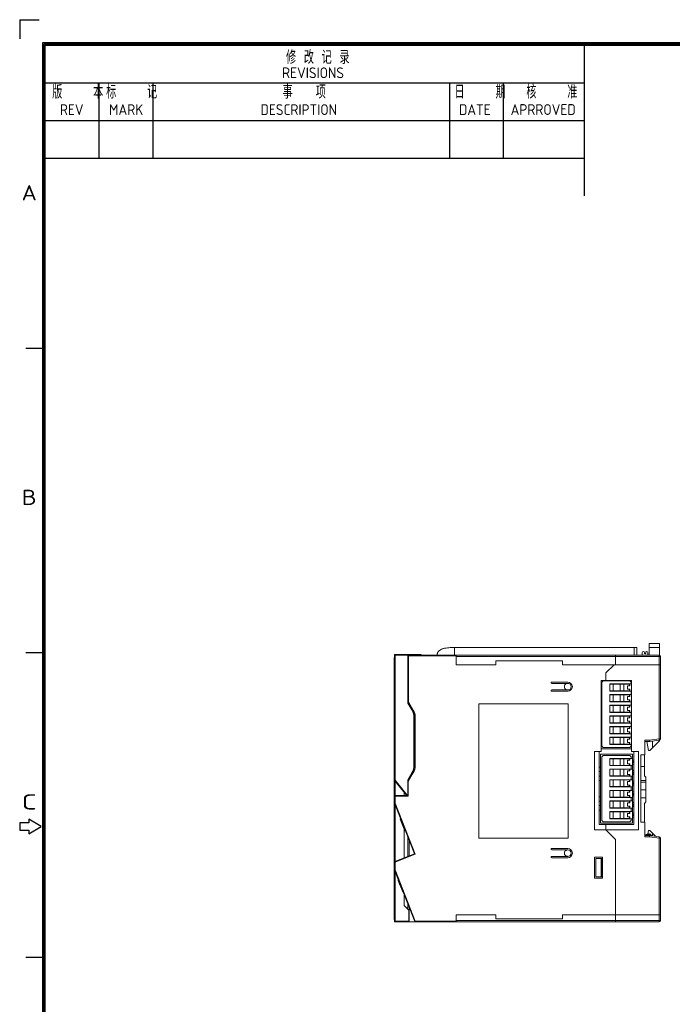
# Model space of a CAD drawing. Extents: x 0 to 899, y -1 to 607.
# Tile 7 of 42: x 0 to 245, y 237 to 607. Entities that reach past the tile are written whole.
import ezdxf
from ezdxf.enums import TextEntityAlignment as Align

# ---------------------------------------------------------------- set-up
doc = ezdxf.new("R2010")
doc.units = 0
doc.header["$LTSCALE"] = 23.1
doc.header["$MEASUREMENT"] = 0
doc.layers.get('0').update_dxf_attribs({"linetype": 'CONTINUOUS'})
doc.styles.get("Standard").update_dxf_attribs({"font": 'isocp3.shx', "bigfont": 'gbcbig.shx'})

# ---------------------------------------------------------------- blocks, each defined once
blk = doc.blocks.new('A3')
for p, q in [((226.88, 299.35), (226.88, 295.81)), ((226.88, 299.35), (230.41, 299.35)), ((231.12, 4.24), (231.12, 295.1)), ((231.12, 295.1), (649.67, 295.1)), ((231.35, 4.47), (231.35, 294.88)), ((231.35, 294.88), (649.45, 294.88)), ((231.57, 4.69), (231.57, 294.65)), ((231.57, 294.65), (649.22, 294.65)), ((331.57, 266.65), (331.57, 294.65)), ((231.57, 287.65), (331.57, 287.65)), ((241.57, 273.65), (241.57, 287.65)), ((251.57, 273.65), (251.57, 287.65)), ((306.57, 273.65), (306.57, 287.65)), ((316.57, 273.65), (316.57, 287.65)), ((231.57, 280.65), (331.57, 280.65)), ((231.57, 273.65), (331.57, 273.65)), ((231.35, 238.38), (227.96, 238.38)), ((231.35, 181.88), (227.96, 181.88)), ((226.83, 150.35), (226.83, 149)), ((228.52, 150.35), (226.83, 150.35)), ((228.52, 151.03), (228.52, 150.35)), ((230.78, 149.67), (228.52, 151.03)), ((226.83, 149), (228.52, 149)), ((228.52, 148.32), (230.78, 149.67)), ((228.52, 149), (228.52, 148.32)), ((231.35, 125.38), (227.96, 125.38))]:
    blk.add_line(p, q)
for s, height, p in [('修 改 记 录', 2.5, (276.22, 291.14)), ('REVISIONS', 2, (275.49, 288.5)), ('版    本', 2.5, (232.86, 284.71)), ('标    记', 2.5, (242.86, 284.71)), ('事   项', 2.5, (275.57, 284.71)), ('日    期', 2.5, (307.47, 284.71)), ('核    准', 2.5, (320.79, 284.72)), ('REV', 2, (234.28, 281.67)), ('MARK', 2, (243.4, 281.67)), ('DESCRIPTION', 2, (271.49, 281.67)), ('DATE', 2, (308.3, 281.67)), ('APRROVED', 2, (317.88, 281.68))]:
    blk.add_text(s, height=height).set_placement(p)
for s, width, p, p2 in [('A', 1.333333, (227.18, 265.84), (230, 265.84)), ('B', 1.538462, (227.18, 209.34), (230, 209.34)), ('C', 1.818182, (227.18, 152.84), (230, 152.84))]:
    blk.add_text(s, height=2.82, dxfattribs=dict(width=width)).set_placement(p, p2, align=Align.FIT)
for tag, p in [('XXXE', (541.66, 30.61)), ('XXXC', (574.68, 30.61)), ('XXXA', (625.44, 30.61)), ('XXXG', (499.17, 23.61)), ('XXXF', (541.66, 23.61)), ('XXXD', (574.68, 23.61)), ('XXXB', (625.44, 23.61)), ('XXXK', (515.42, 22.59)), ('XXXM', (502.54, 6.73))]:
    blk.add_attdef(tag, text='', height=2.5).set_placement(p, align=Align.CENTER)
blk.add_attdef('XXXJ', text='', height=2.5).set_placement((504.73, 17.63), align=Align.MIDDLE_RIGHT)
blk.add_attdef('XXXN', (542.03, 8.55), '', height=2.5)

msp = doc.modelspace()

# ---------------------------------------------------------------- linework, layer by layer
at = {"lineweight": 5}
for p, q in [((232.037, 370.885), (162.853, 370.885)), ((163.407, 368.085), (163.407, 370.885)), ((231.037, 370.885), (231.037, 368.085)), ((232.037, 370.885), (232.037, 368.085)), ((236.657, 372.385), (236.657, 368.085)), ((236.657, 372.385), (240.557, 372.385)), ((240.557, 370.885), (236.657, 370.885)), ((240.557, 368.041), (240.557, 372.385)), ((140.757, 325.478), (140.757, 367.185)), ((140.757, 367.185), (140.857, 367.185)), ((140.839, 367.185), (140.839, 368.085)), ((140.839, 368.085), (240.357, 368.085)), ((140.857, 368.085), (140.857, 314.985)), ((141.057, 320.957), (141.057, 368.285)), ((150.856, 368.285), (141.057, 368.285)), ((143.257, 368.285), (143.257, 368.085)), ((145.857, 350.015), (145.857, 368.085)), ((145.857, 367.785), (164.007, 367.785)), ((146.157, 350.496), (146.157, 368.085)), ((150.856, 368.285), (150.856, 368.085)), ((164.007, 364.435), (164.007, 368.085)), ((164.007, 367.585), (240.857, 367.585)), ((224.007, 368.085), (224.007, 364.435)), ((234.037, 368.085), (234.037, 368.985)), ((234.837, 368.985), (234.837, 368.835)), ((235.337, 368.835), (235.337, 368.985)), ((236.137, 368.985), (236.137, 368.085)), ((240.357, 368.085), (240.357, 336.527)), ((240.857, 336.527), (240.857, 367.585)), ((140.707, 364.66), (140.707, 366.36)), ((140.757, 366.36), (140.707, 366.36)), ((140.757, 366.36), (140.707, 366.36)), ((140.757, 366.317), (140.707, 366.317)), ((140.757, 364.79), (140.707, 364.79)), ((140.757, 364.66), (140.707, 364.66)), ((140.857, 363.085), (141.157, 363.085)), ((141.157, 363.085), (141.157, 362.585)), ((179.007, 364.435), (164.007, 364.435)), ((179.007, 365.935), (179.007, 364.435)), ((204.007, 365.935), (179.007, 365.935)), ((204.007, 364.435), (204.007, 365.935)), ((240.857, 364.435), (204.007, 364.435)), ((220.357, 361.335), (223.457, 364.435)), ((140.707, 357.873), (140.707, 360.472)), ((140.757, 360.471), (140.707, 360.471)), ((140.757, 360.429), (140.707, 360.429)), ((140.757, 359.415), (140.707, 359.415)), ((140.857, 362.585), (141.157, 362.585)), ((220.357, 361.335), (220.357, 358.535)), ((140.757, 358.405), (140.707, 358.405)), ((140.707, 358.363), (140.757, 358.363)), ((140.757, 358.154), (140.707, 358.154)), ((140.757, 357.911), (140.707, 357.911)), ((140.707, 357.872), (140.757, 357.872)), ((206.007, 357.935), (200.007, 357.935)), ((200.007, 357.435), (206.007, 357.435)), ((218.657, 358.535), (218.657, 331.835)), ((218.657, 358.535), (230.057, 358.535)), ((218.857, 357.835), (219.357, 358.335)), ((218.857, 333.835), (218.857, 357.835)), ((219.357, 358.335), (229.357, 358.335)), ((221.857, 354.485), (221.857, 357.185)), ((221.857, 357.185), (230.057, 357.185)), ((229.334, 357.085), (221.857, 357.085)), ((223.099, 357.085), (223.099, 354.585)), ((223.857, 357.085), (223.857, 357.185)), ((223.873, 357.085), (223.873, 357.185)), ((225.805, 354.585), (225.805, 357.085)), ((227.162, 357.085), (227.162, 354.585)), ((227.557, 357.185), (227.557, 357.085)), ((227.857, 357.085), (227.857, 357.185)), ((228.034, 357.085), (228.034, 357.185)), ((228.521, 356.485), (229.334, 356.485)), ((228.521, 355.185), (228.521, 356.485)), ((228.734, 357.085), (228.734, 357.185)), ((229.279, 356.485), (229.279, 357.085)), ((229.334, 357.085), (229.334, 356.485)), ((229.357, 358.335), (229.857, 357.835)), ((229.857, 357.835), (229.857, 357.185)), ((230.057, 358.535), (230.057, 331.835)), ((206.007, 354.935), (200.007, 354.935)), ((200.007, 354.435), (206.007, 354.435)), ((221.857, 354.585), (229.334, 354.585)), ((221.857, 354.485), (230.057, 354.485)), ((230.057, 353.185), (221.857, 353.185)), ((221.857, 350.485), (221.857, 353.185)), ((229.334, 353.085), (221.857, 353.085)), ((223.099, 353.085), (223.099, 350.585)), ((223.857, 354.485), (223.857, 354.585)), ((223.857, 353.085), (223.857, 353.185)), ((223.873, 354.485), (223.873, 354.585)), ((223.873, 353.085), (223.873, 353.185)), ((225.805, 350.585), (225.805, 353.085)), ((227.162, 353.085), (227.162, 350.585)), ((227.557, 354.585), (227.557, 354.485)), ((227.557, 353.185), (227.557, 353.085)), ((228.034, 354.485), (228.034, 354.585)), ((228.034, 353.085), (228.034, 353.185)), ((229.334, 355.185), (228.521, 355.185)), ((228.521, 352.485), (229.334, 352.485)), ((228.521, 351.185), (228.521, 352.485)), ((228.734, 354.485), (228.734, 354.585)), ((228.734, 353.085), (228.734, 353.185)), ((228.857, 354.485), (228.857, 354.585)), ((228.857, 353.085), (228.857, 353.185)), ((229.279, 354.585), (229.279, 355.185)), ((229.279, 352.485), (229.279, 353.085)), ((229.334, 355.185), (229.334, 354.585)), ((229.334, 353.085), (229.334, 352.485)), ((229.857, 354.485), (229.857, 353.185)), ((145.857, 350.415), (146.157, 350.496)), ((145.857, 350.415), (146.006, 350.455)), ((145.857, 350.415), (147.686, 347.248)), ((147.353, 347.424), (145.857, 350.015)), ((146.006, 350.455), (146.157, 350.496)), ((146.157, 350.496), (147.946, 347.398)), ((172.557, 349.745), (172.557, 299.145)), ((206.157, 349.745), (172.557, 349.745)), ((206.157, 299.145), (206.157, 349.745)), ((221.857, 350.585), (229.334, 350.585)), ((221.857, 350.485), (230.057, 350.485)), ((230.057, 349.185), (221.857, 349.185)), ((221.857, 346.485), (221.857, 349.185)), ((229.334, 349.085), (221.857, 349.085)), ((223.099, 349.085), (223.099, 346.585)), ((223.857, 350.485), (223.857, 350.585)), ((223.857, 349.085), (223.857, 349.185)), ((223.873, 350.485), (223.873, 350.585)), ((223.873, 349.085), (223.873, 349.185)), ((225.805, 346.585), (225.805, 349.085)), ((227.162, 349.085), (227.162, 346.585)), ((227.557, 350.585), (227.557, 350.485)), ((227.557, 349.185), (227.557, 349.085)), ((228.034, 350.485), (228.034, 350.585)), ((228.034, 349.085), (228.034, 349.185)), ((229.334, 351.185), (228.521, 351.185)), ((228.521, 348.485), (229.334, 348.485)), ((228.521, 347.185), (228.521, 348.485)), ((228.734, 350.485), (228.734, 350.585)), ((228.734, 349.085), (228.734, 349.185)), ((228.857, 350.485), (228.857, 350.585)), ((228.857, 349.085), (228.857, 349.185)), ((229.279, 350.585), (229.279, 351.185)), ((229.279, 348.485), (229.279, 349.085)), ((229.334, 351.185), (229.334, 350.585)), ((229.334, 349.085), (229.334, 348.485)), ((229.857, 350.485), (229.857, 349.185)), ((147.946, 347.398), (147.686, 347.248)), ((148.311, 345.275), (148.083, 345.275)), ((148.357, 344.743), (148.357, 326.428)), ((148.357, 344.743), (148.657, 344.743)), ((148.657, 326.428), (148.657, 344.743)), ((221.857, 346.585), (229.334, 346.585)), ((221.857, 346.485), (230.057, 346.485)), ((230.057, 345.185), (221.857, 345.185)), ((221.857, 342.485), (221.857, 345.185)), ((229.334, 345.085), (221.857, 345.085)), ((223.099, 345.085), (223.099, 342.585)), ((223.857, 346.485), (223.857, 346.585)), ((223.857, 345.085), (223.857, 345.185)), ((223.873, 346.485), (223.873, 346.585)), ((223.873, 345.085), (223.873, 345.185)), ((225.805, 342.585), (225.805, 345.085)), ((227.162, 345.085), (227.162, 342.585)), ((227.557, 346.585), (227.557, 346.485)), ((227.557, 345.185), (227.557, 345.085)), ((228.034, 346.485), (228.034, 346.585)), ((228.034, 345.085), (228.034, 345.185)), ((229.334, 347.185), (228.521, 347.185)), ((228.521, 344.485), (229.334, 344.485)), ((228.521, 343.185), (228.521, 344.485)), ((228.734, 346.485), (228.734, 346.585)), ((228.734, 345.085), (228.734, 345.185)), ((228.857, 346.485), (228.857, 346.585)), ((228.857, 345.085), (228.857, 345.185)), ((229.279, 346.585), (229.279, 347.185)), ((229.279, 344.485), (229.279, 345.085)), ((229.334, 347.185), (229.334, 346.585)), ((229.334, 345.085), (229.334, 344.485)), ((229.857, 346.485), (229.857, 345.185)), ((140.737, 339.458), (140.737, 340.986)), ((140.757, 340.986), (140.737, 340.986)), ((140.757, 340.876), (140.737, 340.876)), ((148.157, 326.747), (148.157, 344.424)), ((148.157, 343.295), (148.357, 343.295)), ((221.857, 342.585), (229.334, 342.585)), ((221.857, 342.485), (230.057, 342.485)), ((230.057, 341.185), (221.857, 341.185)), ((221.857, 338.485), (221.857, 341.185)), ((229.334, 341.085), (221.857, 341.085)), ((223.099, 341.085), (223.099, 338.585)), ((223.857, 342.485), (223.857, 342.585)), ((223.857, 341.085), (223.857, 341.185)), ((223.873, 342.485), (223.873, 342.585)), ((223.873, 341.085), (223.873, 341.185)), ((225.805, 338.585), (225.805, 341.085)), ((227.162, 341.085), (227.162, 338.585)), ((227.557, 342.585), (227.557, 342.485)), ((227.557, 341.185), (227.557, 341.085)), ((228.034, 342.485), (228.034, 342.585)), ((228.034, 341.085), (228.034, 341.185)), ((229.334, 343.185), (228.521, 343.185)), ((228.734, 342.485), (228.734, 342.585)), ((228.734, 341.085), (228.734, 341.185)), ((228.857, 342.485), (228.857, 342.585)), ((228.857, 341.085), (228.857, 341.185)), ((229.279, 342.585), (229.279, 343.185)), ((229.279, 340.485), (229.279, 341.085)), ((229.334, 343.185), (229.334, 342.585)), ((229.334, 341.085), (229.334, 340.485)), ((229.857, 342.485), (229.857, 341.185)), ((140.757, 340.593), (140.737, 340.593)), ((140.757, 340.458), (140.737, 340.458)), ((140.757, 340.347), (140.737, 340.347)), ((140.757, 340.214), (140.737, 340.214)), ((140.757, 340.205), (140.737, 340.205)), ((140.757, 340.089), (140.737, 340.089)), ((140.757, 339.853), (140.737, 339.853)), ((140.757, 339.51), (140.737, 339.51)), ((140.757, 339.487), (140.737, 339.487)), ((140.757, 339.458), (140.737, 339.458)), ((140.737, 338.26), (140.737, 338.266)), ((140.737, 336.757), (140.737, 338.257)), ((140.757, 338.257), (140.737, 338.257)), ((140.757, 338.086), (140.737, 338.086)), ((140.757, 337.729), (140.737, 337.729)), ((140.757, 337.109), (140.737, 337.109)), ((148.157, 338.275), (148.357, 338.275)), ((221.857, 338.585), (229.334, 338.585)), ((221.857, 338.485), (230.057, 338.485)), ((221.857, 337.185), (230.057, 337.185)), ((221.857, 334.485), (221.857, 337.185)), ((229.334, 337.085), (221.857, 337.085)), ((223.099, 337.085), (223.099, 334.585)), ((223.857, 338.485), (223.857, 338.585)), ((223.857, 337.085), (223.857, 337.185)), ((223.873, 338.485), (223.873, 338.585)), ((223.873, 337.085), (223.873, 337.185)), ((225.805, 334.585), (225.805, 337.085)), ((227.162, 337.085), (227.162, 334.585)), ((227.557, 338.585), (227.557, 338.485)), ((227.557, 337.185), (227.557, 337.085)), ((228.034, 338.485), (228.034, 338.585)), ((228.034, 337.085), (228.034, 337.185)), ((228.521, 340.485), (229.334, 340.485)), ((228.521, 339.185), (228.521, 340.485)), ((229.334, 339.185), (228.521, 339.185)), ((228.734, 338.485), (228.734, 338.585)), ((228.734, 337.085), (228.734, 337.185)), ((228.857, 338.485), (228.857, 338.585)), ((228.857, 337.085), (228.857, 337.185)), ((229.279, 338.585), (229.279, 339.185)), ((229.279, 336.485), (229.279, 337.085)), ((229.334, 339.185), (229.334, 338.585)), ((229.334, 337.085), (229.334, 336.485)), ((229.857, 338.485), (229.857, 337.185)), ((140.707, 335.136), (140.707, 335.152)), ((140.737, 335.152), (140.707, 335.152)), ((140.707, 330.686), (140.707, 335.125)), ((140.737, 335.125), (140.707, 335.125)), ((140.737, 334.949), (140.707, 334.949)), ((140.757, 334.09), (140.707, 334.09)), ((140.757, 336.936), (140.737, 336.936)), ((140.757, 336.787), (140.737, 336.787)), ((140.757, 336.758), (140.737, 336.758)), ((140.757, 336.757), (140.737, 336.757)), ((140.737, 334.11), (140.737, 335.566)), ((140.757, 335.476), (140.737, 335.476)), ((140.757, 335.193), (140.737, 335.193)), ((140.757, 335.058), (140.737, 335.058)), ((140.757, 334.947), (140.737, 334.947)), ((140.757, 334.814), (140.737, 334.814)), ((140.757, 334.805), (140.737, 334.805)), ((140.757, 334.689), (140.737, 334.689)), ((140.757, 334.453), (140.737, 334.453)), ((140.757, 334.11), (140.737, 334.11)), ((148.357, 336.295), (148.157, 336.295)), ((219.357, 333.335), (218.857, 333.835)), ((221.857, 334.585), (229.334, 334.585)), ((221.857, 334.485), (230.057, 334.485)), ((223.857, 334.485), (223.857, 334.585)), ((223.873, 334.485), (223.873, 334.585)), ((227.557, 334.585), (227.557, 334.485)), ((227.857, 334.485), (227.857, 334.585)), ((228.034, 334.485), (228.034, 334.585)), ((228.521, 336.485), (229.334, 336.485)), ((228.521, 335.185), (228.521, 336.485)), ((229.334, 335.185), (228.521, 335.185)), ((228.734, 334.485), (228.734, 334.585)), ((229.279, 334.585), (229.279, 335.185)), ((229.334, 335.185), (229.334, 334.585)), ((229.857, 333.835), (229.357, 333.335)), ((229.857, 334.485), (229.857, 333.835)), ((236.826, 336.085), (235.057, 336.085)), ((235.057, 336.085), (235.057, 330.585)), ((235.057, 335.585), (236.857, 335.585)), ((236.357, 332.185), (235.82, 335.585)), ((236.826, 336.085), (240.357, 336.527)), ((236.857, 335.585), (240.419, 336.03)), ((240.557, 335.785), (236.957, 332.185)), ((237.857, 335.71), (237.857, 333.085)), ((240.857, 336.527), (240.357, 336.527)), ((240.419, 336.03), (240.357, 336.527)), ((240.557, 335.785), (240.557, 336.074)), ((140.757, 333.322), (140.707, 333.322)), ((140.757, 330.686), (140.707, 330.686)), ((140.737, 329.422), (140.737, 330.253)), ((140.747, 330.253), (140.737, 330.253)), ((140.747, 330.233), (140.737, 330.233)), ((140.757, 330.132), (140.737, 330.132)), ((148.257, 325.469), (148.257, 331.035)), ((218.657, 331.835), (216.057, 331.835)), ((216.057, 331.835), (216.057, 302.335)), ((217.857, 304.335), (217.857, 331.835)), ((218.357, 330.835), (230.357, 330.835)), ((218.357, 304.835), (218.357, 330.835)), ((230.057, 332.835), (218.657, 332.835)), ((218.857, 329.835), (219.357, 330.335)), ((218.857, 305.835), (218.857, 329.835)), ((229.357, 333.335), (219.357, 333.335)), ((219.357, 330.335), (229.357, 330.335)), ((229.357, 330.335), (229.857, 329.835)), ((229.857, 329.835), (229.857, 329.185)), ((232.657, 331.835), (230.057, 331.835)), ((230.357, 304.835), (230.357, 330.835)), ((230.857, 331.835), (230.857, 304.335)), ((232.657, 302.335), (232.657, 331.835)), ((233.457, 330.585), (235.057, 330.585)), ((233.457, 330.585), (233.457, 305.185)), ((234.857, 322.685), (234.857, 330.585)), ((236.357, 332.185), (236.957, 332.185)), ((140.707, 326.615), (140.707, 329.422)), ((140.757, 329.422), (140.707, 329.422)), ((140.757, 326.615), (140.707, 326.615)), ((140.707, 324.67), (140.707, 326.064)), ((140.757, 326.064), (140.707, 326.064)), ((140.757, 329.596), (140.737, 329.596)), ((140.737, 326.297), (140.737, 326.615)), ((140.747, 326.318), (140.737, 326.318)), ((140.747, 326.297), (140.737, 326.297)), ((148.657, 326.428), (148.357, 326.428)), ((221.857, 329.185), (230.357, 329.185)), ((221.857, 326.485), (221.857, 329.185)), ((229.334, 329.085), (221.857, 329.085)), ((221.857, 326.585), (229.334, 326.585)), ((221.857, 326.485), (230.357, 326.485)), ((223.099, 329.085), (223.099, 326.585)), ((223.857, 329.085), (223.857, 329.185)), ((223.857, 326.485), (223.857, 326.585)), ((223.873, 329.085), (223.873, 329.185)), ((223.873, 326.485), (223.873, 326.585)), ((225.805, 326.585), (225.805, 329.085)), ((227.162, 329.085), (227.162, 326.585)), ((227.557, 329.185), (227.557, 329.085)), ((227.557, 326.585), (227.557, 326.485)), ((227.857, 329.085), (227.857, 329.185)), ((228.034, 329.085), (228.034, 329.185)), ((228.034, 326.485), (228.034, 326.585)), ((228.521, 328.485), (229.334, 328.485)), ((228.521, 327.185), (228.521, 328.485)), ((229.334, 327.185), (228.521, 327.185)), ((228.734, 329.085), (228.734, 329.185)), ((228.734, 326.485), (228.734, 326.585)), ((228.857, 326.485), (228.857, 326.585)), ((229.279, 328.485), (229.279, 329.085)), ((229.279, 326.585), (229.279, 327.185)), ((229.334, 329.085), (229.334, 328.485)), ((229.334, 327.185), (229.334, 326.585)), ((229.857, 326.485), (229.857, 325.185)), ((230.857, 328.585), (230.357, 328.585)), ((230.357, 327.085), (230.857, 327.085)), ((234.857, 326.185), (233.457, 326.185)), ((140.757, 325.478), (140.707, 325.478)), ((140.757, 325.451), (140.707, 325.451)), ((140.757, 325.429), (140.707, 325.429)), ((140.707, 323.88), (140.707, 324.666)), ((140.757, 324.666), (140.707, 324.666)), ((140.757, 324.511), (140.707, 324.511)), ((140.757, 323.969), (140.707, 323.969)), ((140.757, 323.882), (140.707, 323.882)), ((140.707, 323.33), (140.707, 323.878)), ((140.757, 323.385), (140.707, 323.385)), ((140.707, 323.28), (140.707, 323.328)), ((140.707, 323.328), (140.757, 323.328)), ((140.757, 323.292), (140.707, 323.292)), ((140.707, 323.28), (140.757, 323.28)), ((140.737, 321.132), (140.737, 322.453)), ((140.747, 322.453), (140.737, 322.453)), ((140.757, 322.332), (140.737, 322.332)), ((140.757, 324.69), (140.757, 325.451)), ((140.757, 313.451), (140.757, 324.666)), ((145.857, 321.155), (147.353, 323.747)), ((147.686, 323.923), (145.884, 320.802)), ((147.946, 323.773), (146.057, 320.502)), ((147.686, 323.923), (147.946, 323.773)), ((217.857, 325.885), (218.357, 325.885)), ((230.357, 325.185), (221.857, 325.185)), ((221.857, 322.485), (221.857, 325.185)), ((229.334, 325.085), (221.857, 325.085)), ((221.857, 322.585), (229.334, 322.585)), ((221.857, 322.485), (230.357, 322.485)), ((223.099, 325.085), (223.099, 322.585)), ((223.857, 325.085), (223.857, 325.185)), ((223.857, 322.485), (223.857, 322.585)), ((223.873, 325.085), (223.873, 325.185)), ((223.873, 322.485), (223.873, 322.585)), ((225.805, 322.585), (225.805, 325.085)), ((227.162, 325.085), (227.162, 322.585)), ((227.557, 325.185), (227.557, 325.085)), ((227.557, 322.585), (227.557, 322.485)), ((228.034, 325.085), (228.034, 325.185)), ((228.034, 322.485), (228.034, 322.585)), ((228.521, 324.485), (229.334, 324.485)), ((228.521, 323.185), (228.521, 324.485)), ((229.334, 323.185), (228.521, 323.185)), ((228.734, 325.085), (228.734, 325.185)), ((228.734, 322.485), (228.734, 322.585)), ((228.857, 325.085), (228.857, 325.185)), ((228.857, 322.485), (228.857, 322.585)), ((229.279, 324.485), (229.279, 325.085)), ((229.279, 322.585), (229.279, 323.185)), ((229.334, 325.085), (229.334, 324.485)), ((229.334, 323.185), (229.334, 322.585)), ((229.857, 322.485), (229.857, 321.185)), ((230.857, 324.585), (230.357, 324.585)), ((230.357, 323.085), (230.857, 323.085)), ((234.857, 322.685), (235.457, 322.085)), ((140.757, 321.796), (140.737, 321.796)), ((140.757, 321.132), (140.737, 321.132)), ((140.737, 318.497), (140.737, 319.715)), ((140.747, 319.715), (140.737, 319.715)), ((140.747, 319.694), (140.737, 319.694)), ((140.747, 319.555), (140.737, 319.555)), ((140.857, 320.885), (145.357, 315.385)), ((141.057, 320.957), (145.616, 315.385)), ((141.057, 315.185), (141.057, 320.641)), ((145.857, 315.185), (145.857, 321.155)), ((145.857, 320.502), (146.057, 320.502)), ((145.986, 320.625), (146.007, 320.59)), ((146.057, 314.985), (146.057, 320.502)), ((218.357, 320.885), (217.857, 320.885)), ((230.357, 321.185), (221.857, 321.185)), ((221.857, 318.485), (221.857, 321.185)), ((229.334, 321.085), (221.857, 321.085)), ((221.857, 318.585), (229.334, 318.585)), ((223.099, 321.085), (223.099, 318.585)), ((223.857, 321.085), (223.857, 321.185)), ((223.857, 318.485), (223.857, 318.585)), ((223.873, 321.085), (223.873, 321.185)), ((223.873, 318.485), (223.873, 318.585)), ((225.805, 318.585), (225.805, 321.085)), ((227.162, 321.085), (227.162, 318.585)), ((227.557, 321.185), (227.557, 321.085)), ((227.557, 318.585), (227.557, 318.485)), ((228.034, 321.085), (228.034, 321.185)), ((228.034, 318.485), (228.034, 318.585)), ((228.521, 320.485), (229.334, 320.485)), ((228.521, 319.185), (228.521, 320.485)), ((229.334, 319.185), (228.521, 319.185)), ((228.734, 321.085), (228.734, 321.185)), ((228.734, 318.485), (228.734, 318.585)), ((228.857, 321.085), (228.857, 321.185)), ((228.857, 318.485), (228.857, 318.585)), ((229.279, 320.485), (229.279, 321.085)), ((229.279, 318.585), (229.279, 319.185)), ((229.334, 321.085), (229.334, 320.485)), ((229.334, 319.185), (229.334, 318.585)), ((230.857, 320.585), (230.357, 320.585)), ((230.357, 319.085), (230.857, 319.085)), ((233.457, 320.842), (235.457, 320.842)), ((235.457, 320.208), (233.457, 320.208)), ((235.457, 320.208), (235.457, 322.085)), ((235.457, 312.835), (235.457, 320.208)), ((140.747, 318.518), (140.737, 318.518)), ((140.747, 318.497), (140.737, 318.497)), ((140.737, 315.969), (140.737, 317.145)), ((140.757, 317.145), (140.737, 317.145)), ((140.757, 316.48), (140.737, 316.48)), ((140.757, 315.969), (140.737, 315.969)), ((140.856, 314.985), (140.856, 312.305)), ((140.856, 314.985), (146.057, 314.985)), ((141.056, 312.343), (141.056, 315.185)), ((145.857, 315.185), (141.056, 315.185)), ((144.457, 316.485), (144.457, 315.185)), ((145.357, 315.385), (145.857, 315.385)), ((145.857, 315.185), (146.057, 314.985)), ((221.857, 318.485), (230.357, 318.485)), ((230.357, 317.185), (221.857, 317.185)), ((221.857, 314.485), (221.857, 317.185)), ((229.334, 317.085), (221.857, 317.085)), ((223.099, 317.085), (223.099, 314.585)), ((223.857, 317.085), (223.857, 317.185)), ((223.873, 317.085), (223.873, 317.185)), ((225.805, 314.585), (225.805, 317.085)), ((227.162, 317.085), (227.162, 314.585)), ((227.557, 317.185), (227.557, 317.085)), ((228.034, 317.085), (228.034, 317.185)), ((228.521, 316.485), (229.334, 316.485)), ((228.521, 315.185), (228.521, 316.485)), ((229.334, 315.185), (228.521, 315.185)), ((228.734, 317.085), (228.734, 317.185)), ((228.857, 317.085), (228.857, 317.185)), ((229.279, 316.485), (229.279, 317.085)), ((229.279, 314.585), (229.279, 315.185)), ((229.334, 317.085), (229.334, 316.485)), ((229.334, 315.185), (229.334, 314.585)), ((229.857, 318.485), (229.857, 317.185)), ((230.857, 316.585), (230.357, 316.585)), ((230.357, 315.085), (230.857, 315.085)), ((233.457, 317.359), (235.457, 317.359)), ((140.707, 313.405), (140.707, 314.42)), ((140.757, 314.42), (140.707, 314.42)), ((140.757, 314.366), (140.707, 314.366)), ((140.757, 314.325), (140.707, 314.325)), ((140.757, 314.069), (140.707, 314.069)), ((140.757, 313.943), (140.707, 313.943)), ((140.757, 313.52), (140.707, 313.52)), ((140.707, 313.154), (140.707, 313.325)), ((140.757, 313.325), (140.707, 313.325)), ((140.757, 313.186), (140.707, 313.186)), ((140.757, 313.16), (140.707, 313.16)), ((140.757, 313.159), (140.707, 313.159)), ((140.707, 313.154), (140.757, 313.154)), ((140.737, 314.42), (140.737, 314.653)), ((140.747, 314.653), (140.737, 314.653)), ((140.757, 314.532), (140.737, 314.532)), ((140.737, 310.697), (140.737, 311.915)), ((140.747, 311.915), (140.737, 311.915)), ((140.747, 311.894), (140.737, 311.894)), ((140.747, 311.755), (140.737, 311.755)), ((140.757, 289.418), (140.757, 313.325)), ((141.056, 312.343), (140.856, 312.305)), ((140.856, 312.305), (148.34, 293.29)), ((140.857, 312.305), (140.857, 290.208)), ((141.056, 312.343), (148.599, 293.177)), ((141.057, 290.424), (141.057, 311.793)), ((218.357, 314.785), (217.857, 314.785)), ((221.857, 314.585), (229.334, 314.585)), ((221.857, 314.485), (230.357, 314.485)), ((230.357, 313.185), (221.857, 313.185)), ((221.857, 310.485), (221.857, 313.185)), ((229.334, 313.085), (221.857, 313.085)), ((223.099, 313.085), (223.099, 310.585)), ((223.857, 314.485), (223.857, 314.585)), ((223.857, 313.085), (223.857, 313.185)), ((223.873, 314.485), (223.873, 314.585)), ((223.873, 313.085), (223.873, 313.185)), ((225.805, 310.585), (225.805, 313.085)), ((227.162, 313.085), (227.162, 310.585)), ((227.557, 314.585), (227.557, 314.485)), ((227.557, 313.185), (227.557, 313.085)), ((228.034, 314.485), (228.034, 314.585)), ((228.034, 313.085), (228.034, 313.185)), ((228.521, 312.485), (229.334, 312.485)), ((228.521, 311.185), (228.521, 312.485)), ((229.334, 311.185), (228.521, 311.185)), ((228.734, 314.485), (228.734, 314.585)), ((228.734, 313.085), (228.734, 313.185)), ((228.857, 314.485), (228.857, 314.585)), ((228.857, 313.085), (228.857, 313.185)), ((229.279, 312.485), (229.279, 313.085)), ((229.279, 310.585), (229.279, 311.185)), ((229.334, 313.085), (229.334, 312.485)), ((229.334, 311.185), (229.334, 310.585)), ((229.857, 314.485), (229.857, 313.185)), ((230.857, 312.585), (230.357, 312.585)), ((235.457, 314.387), (233.457, 314.387)), ((235.457, 312.835), (234.857, 312.235)), ((234.857, 305.185), (234.857, 312.235)), ((140.747, 310.718), (140.737, 310.718)), ((140.747, 310.697), (140.737, 310.697)), ((140.737, 308.169), (140.737, 309.345)), ((140.757, 309.345), (140.737, 309.345)), ((140.757, 308.68), (140.737, 308.68)), ((140.757, 308.169), (140.737, 308.169)), ((218.357, 309.785), (217.857, 309.785)), ((221.857, 310.585), (229.334, 310.585)), ((221.857, 310.485), (230.357, 310.485)), ((221.857, 309.185), (230.357, 309.185)), ((221.857, 306.485), (221.857, 309.185)), ((229.334, 309.085), (221.857, 309.085)), ((223.099, 309.085), (223.099, 306.585)), ((223.857, 310.485), (223.857, 310.585)), ((223.857, 309.085), (223.857, 309.185)), ((223.873, 310.485), (223.873, 310.585)), ((223.873, 309.085), (223.873, 309.185)), ((225.805, 306.585), (225.805, 309.085)), ((227.162, 309.085), (227.162, 306.585)), ((227.557, 310.585), (227.557, 310.485)), ((227.557, 309.185), (227.557, 309.085)), ((228.034, 310.485), (228.034, 310.585)), ((228.034, 309.085), (228.034, 309.185)), ((228.521, 308.485), (229.334, 308.485)), ((228.521, 307.185), (228.521, 308.485)), ((228.734, 310.485), (228.734, 310.585)), ((228.734, 309.085), (228.734, 309.185)), ((228.857, 310.485), (228.857, 310.585)), ((228.857, 309.085), (228.857, 309.185)), ((229.279, 308.485), (229.279, 309.085)), ((229.334, 309.085), (229.334, 308.485)), ((229.857, 310.485), (229.857, 309.185)), ((230.357, 311.085), (230.857, 311.085)), ((230.857, 308.585), (230.357, 308.585)), ((140.737, 305.532), (140.737, 306.853)), ((140.747, 306.853), (140.737, 306.853)), ((140.747, 306.828), (140.737, 306.828)), ((140.757, 306.732), (140.737, 306.732)), ((140.757, 306.196), (140.737, 306.196)), ((140.757, 305.532), (140.737, 305.532)), ((140.737, 302.897), (140.737, 304.115)), ((140.747, 304.115), (140.737, 304.115)), ((140.747, 304.094), (140.737, 304.094)), ((140.747, 303.955), (140.737, 303.955)), ((143.078, 306.407), (143.031, 306.388)), ((144.775, 301.958), (143.031, 306.388)), ((143.112, 306.32), (143.065, 306.302)), ((143.224, 306.034), (143.078, 306.407)), ((143.19, 306.121), (143.144, 306.103)), ((143.258, 305.948), (143.212, 305.93)), ((144.822, 301.976), (143.224, 306.034)), ((143.738, 304.728), (143.692, 304.71)), ((143.806, 304.555), (143.76, 304.537)), ((144.093, 303.827), (144.046, 303.809)), ((230.857, 304.335), (217.857, 304.335)), ((230.357, 304.835), (218.357, 304.835)), ((219.357, 305.335), (218.857, 305.835)), ((229.357, 305.335), (219.357, 305.335)), ((220.357, 302.335), (220.357, 304.335)), ((221.857, 306.585), (229.334, 306.585)), ((221.857, 306.485), (230.357, 306.485)), ((223.857, 306.485), (223.857, 306.585)), ((223.873, 306.485), (223.873, 306.585)), ((227.557, 306.585), (227.557, 306.485)), ((227.857, 306.485), (227.857, 306.585)), ((228.034, 306.485), (228.034, 306.585)), ((229.334, 307.185), (228.521, 307.185)), ((228.734, 306.485), (228.734, 306.585)), ((229.279, 306.585), (229.279, 307.185)), ((229.334, 307.185), (229.334, 306.585)), ((229.857, 305.835), (229.357, 305.335)), ((229.857, 306.485), (229.857, 305.835)), ((230.357, 307.085), (230.857, 307.085)), ((235.057, 305.185), (233.457, 305.185)), ((235.057, 305.185), (235.057, 299.685)), ((140.747, 302.918), (140.737, 302.918)), ((140.747, 302.897), (140.737, 302.897)), ((140.737, 300.469), (140.737, 301.645)), ((140.757, 301.645), (140.737, 301.645)), ((140.757, 300.98), (140.737, 300.98)), ((140.757, 300.469), (140.737, 300.469)), ((144.161, 303.654), (144.115, 303.636)), ((144.457, 303.155), (144.457, 302.94)), ((144.457, 302.765), (144.457, 291.762)), ((144.641, 302.435), (144.595, 302.416)), ((144.709, 302.261), (144.663, 302.243)), ((144.788, 302.062), (144.741, 302.044)), ((144.822, 301.976), (144.775, 301.958)), ((216.057, 302.335), (232.657, 302.335)), ((224.007, 298.685), (220.357, 302.335)), ((236.857, 300.185), (235.057, 300.185)), ((236.031, 300.185), (236.076, 300.441)), ((236.139, 300.799), (236.357, 302.035)), ((236.357, 302.035), (236.957, 302.035)), ((240.419, 299.74), (236.857, 300.185)), ((236.957, 302.035), (239.086, 299.907)), ((237.216, 300.14), (237.092, 300.305)), ((237.63, 300.089), (237.332, 300.485)), ((237.557, 300.185), (237.457, 300.11)), ((237.857, 300.06), (237.857, 301.135)), ((140.737, 297.677), (140.737, 299.211)), ((140.747, 299.211), (140.737, 299.211)), ((140.747, 299.131), (140.737, 299.131)), ((140.757, 299.032), (140.737, 299.032)), ((140.757, 298.496), (140.737, 298.496)), ((140.757, 297.832), (140.737, 297.832)), ((140.747, 297.7), (140.737, 297.7)), ((140.737, 297.677), (140.747, 297.677)), ((140.737, 295.197), (140.737, 296.415)), ((140.747, 296.415), (140.737, 296.415)), ((140.747, 296.394), (140.737, 296.394)), ((145.857, 299.598), (145.857, 292.313)), ((146.352, 292.51), (146.352, 298.328)), ((172.557, 299.145), (206.157, 299.145)), ((224.007, 267.685), (224.007, 298.685)), ((235.057, 299.685), (236.826, 299.685)), ((240.357, 299.244), (236.826, 299.685)), ((240.357, 299.244), (240.419, 299.74)), ((240.857, 299.244), (240.357, 299.244)), ((240.357, 299.244), (240.357, 267.685)), ((240.857, 268.185), (240.857, 299.244)), ((140.747, 296.255), (140.737, 296.255)), ((140.747, 295.218), (140.737, 295.218)), ((140.747, 295.197), (140.737, 295.197)), ((140.737, 292.646), (140.737, 293.923)), ((140.747, 293.904), (140.737, 293.904)), ((140.757, 293.857), (140.737, 293.857)), ((140.757, 293.794), (140.737, 293.794)), ((140.757, 293.228), (140.737, 293.228)), ((140.757, 292.646), (140.737, 292.646)), ((148.34, 293.29), (140.983, 290.394)), ((148.599, 293.177), (141.056, 290.208)), ((148.599, 293.177), (148.34, 293.29)), ((206.007, 295.335), (200.007, 295.335)), ((200.007, 294.835), (206.007, 294.835)), ((140.707, 289.418), (140.707, 289.471)), ((140.757, 289.471), (140.707, 289.471)), ((140.757, 289.439), (140.707, 289.439)), ((140.707, 288.23), (140.707, 289.418)), ((140.757, 289.418), (140.707, 289.418)), ((140.757, 289.277), (140.707, 289.277)), ((140.737, 290.771), (140.737, 292.049)), ((140.747, 292.049), (140.737, 292.049)), ((140.757, 291.983), (140.737, 291.983)), ((140.757, 291.919), (140.737, 291.919)), ((140.757, 291.353), (140.737, 291.353)), ((140.757, 290.771), (140.737, 290.771)), ((140.737, 289.471), (140.737, 290.175)), ((140.747, 290.175), (140.737, 290.175)), ((140.757, 290.108), (140.737, 290.108)), ((140.757, 290.019), (140.737, 290.019)), ((140.757, 288.23), (140.757, 289.418)), ((140.856, 290.208), (140.856, 287.185)), ((140.856, 290.208), (141.056, 290.208)), ((141.056, 290.208), (140.983, 290.394)), ((141.056, 287.223), (141.056, 290.208)), ((206.007, 292.335), (200.007, 292.335)), ((200.007, 291.835), (206.007, 291.835)), ((219.107, 292.085), (216.107, 292.085)), ((216.107, 292.085), (216.107, 284.085)), ((216.607, 291.585), (219.107, 291.585)), ((216.607, 284.585), (216.607, 291.585)), ((218.607, 284.585), (218.607, 291.585)), ((219.007, 284.585), (219.007, 291.585)), ((219.107, 284.085), (219.107, 292.085)), ((140.757, 288.23), (140.707, 288.23)), ((140.707, 288.205), (140.707, 288.212)), ((140.757, 288.208), (140.707, 288.208)), ((140.707, 288.205), (140.757, 288.205)), ((140.737, 287.023), (140.737, 288.205)), ((140.757, 288.17), (140.737, 288.17)), ((140.757, 287.605), (140.737, 287.605)), ((140.757, 287.023), (140.737, 287.023)), ((140.757, 268.585), (140.757, 288.22)), ((140.856, 287.185), (141.056, 287.223)), ((140.856, 287.185), (148.481, 267.812)), ((140.857, 267.885), (140.857, 287.185)), ((141.056, 287.223), (148.628, 267.985)), ((141.057, 267.685), (141.057, 286.673)), ((140.727, 282.256), (140.727, 285.082)), ((140.757, 285.082), (140.727, 285.082)), ((140.757, 284.974), (140.727, 284.974)), ((140.757, 284.863), (140.727, 284.863)), ((140.757, 284.793), (140.727, 284.793)), ((140.757, 284.681), (140.727, 284.681)), ((140.757, 282.256), (140.727, 282.256)), ((142.267, 283.346), (142.221, 283.328)), ((142.915, 281.563), (142.221, 283.328)), ((142.301, 283.259), (142.255, 283.241)), ((142.379, 283.061), (142.267, 283.346)), ((142.379, 283.061), (142.333, 283.042)), ((142.414, 282.974), (142.38, 283.061)), ((142.448, 282.887), (142.401, 282.869)), ((142.962, 281.581), (142.414, 282.974)), ((142.928, 281.668), (142.881, 281.65)), ((142.949, 281.477), (142.915, 281.563)), ((142.996, 281.495), (142.949, 281.477)), ((142.996, 281.495), (142.962, 281.581)), ((143.282, 280.767), (142.996, 281.495)), ((216.107, 284.085), (219.107, 284.085)), ((219.107, 284.585), (216.607, 284.585)), ((140.727, 278.54), (140.727, 280.977)), ((140.757, 280.977), (140.727, 280.977)), ((140.757, 280.848), (140.727, 280.848)), ((140.757, 280.847), (140.727, 280.847)), ((140.757, 280.843), (140.727, 280.843)), ((140.757, 280.837), (140.727, 280.837)), ((140.757, 280.829), (140.727, 280.829)), ((140.757, 280.818), (140.727, 280.818)), ((140.757, 280.805), (140.727, 280.805)), ((140.757, 280.79), (140.727, 280.79)), ((140.757, 280.772), (140.727, 280.772)), ((140.757, 280.752), (140.727, 280.752)), ((140.757, 280.729), (140.727, 280.729)), ((140.757, 280.704), (140.727, 280.704)), ((140.757, 280.677), (140.727, 280.677)), ((140.757, 280.647), (140.727, 280.647)), ((140.757, 280.615), (140.727, 280.615)), ((140.757, 280.58), (140.727, 280.58)), ((140.757, 280.544), (140.727, 280.544)), ((140.757, 280.505), (140.727, 280.505)), ((140.757, 280.463), (140.727, 280.463)), ((140.757, 280.419), (140.727, 280.419)), ((140.757, 280.373), (140.727, 280.373)), ((140.757, 280.324), (140.727, 280.324)), ((140.757, 280.273), (140.727, 280.273)), ((140.757, 280.22), (140.727, 280.22)), ((140.757, 280.163), (140.727, 280.163)), ((140.757, 280.131), (140.727, 280.131)), ((140.757, 280.071), (140.727, 280.071)), ((140.757, 280.013), (140.727, 280.013)), ((140.757, 279.957), (140.727, 279.957)), ((140.757, 279.904), (140.727, 279.904)), ((140.757, 279.852), (140.727, 279.852)), ((140.757, 279.803), (140.727, 279.803)), ((140.757, 279.756), (140.727, 279.756)), ((140.757, 279.711), (140.727, 279.711)), ((140.757, 279.668), (140.727, 279.668)), ((140.757, 279.627), (140.727, 279.627)), ((140.757, 279.588), (140.727, 279.588)), ((140.757, 279.573), (140.727, 279.573)), ((140.757, 279.54), (140.727, 279.54)), ((140.757, 279.509), (140.727, 279.509)), ((140.757, 279.482), (140.727, 279.482)), ((140.757, 279.458), (140.727, 279.458)), ((140.757, 279.437), (140.727, 279.437)), ((140.757, 279.419), (140.727, 279.419)), ((140.757, 279.403), (140.727, 279.403)), ((140.757, 279.391), (140.727, 279.391)), ((140.757, 279.381), (140.727, 279.381)), ((140.757, 279.375), (140.727, 279.375)), ((140.757, 279.371), (140.727, 279.371)), ((140.757, 279.37), (140.727, 279.37)), ((140.757, 278.58), (140.727, 278.58)), ((140.757, 278.566), (140.727, 278.566)), ((140.757, 278.555), (140.727, 278.555)), ((140.757, 278.547), (140.727, 278.547)), ((140.757, 278.542), (140.727, 278.542)), ((140.757, 278.54), (140.727, 278.54)), ((140.727, 277.057), (140.727, 278.344)), ((140.757, 278.344), (140.727, 278.344)), ((143.818, 279.269), (142.949, 281.476)), ((143.282, 280.767), (143.236, 280.748)), ((143.316, 280.68), (143.282, 280.767)), ((143.351, 280.594), (143.304, 280.575)), ((143.865, 279.288), (143.316, 280.68)), ((143.83, 279.374), (143.784, 279.356)), ((143.852, 279.183), (143.818, 279.269)), ((143.899, 279.201), (143.852, 279.183)), ((143.947, 278.94), (143.852, 279.183)), ((143.899, 279.201), (143.865, 279.288)), ((143.994, 278.959), (143.899, 279.201)), ((143.977, 279.002), (143.93, 278.984)), ((143.964, 278.897), (143.947, 278.94)), ((144.011, 278.915), (143.964, 278.897)), ((144.011, 278.915), (143.994, 278.959)), ((144.457, 278.035), (144.457, 273.885)), ((140.757, 277.057), (140.727, 277.057)), ((140.727, 274.506), (140.727, 277)), ((140.757, 277), (140.727, 277)), ((140.757, 276.833), (140.727, 276.833)), ((140.757, 276.799), (140.727, 276.799)), ((140.757, 276.12), (140.727, 276.12)), ((140.757, 275.511), (140.727, 275.511)), ((140.757, 274.506), (140.727, 274.506)), ((140.727, 274.463), (140.727, 274.5)), ((140.757, 274.463), (140.727, 274.463)), ((145.857, 274.478), (145.857, 272.985)), ((146.257, 272.085), (144.457, 273.885)), ((145.857, 272.985), (145.357, 272.985)), ((146.257, 267.685), (146.257, 272.085)), ((146.352, 267.685), (146.352, 273.208)), ((140.757, 268.585), (140.857, 268.585)), ((146.257, 267.985), (140.857, 267.985)), ((141.057, 267.685), (240.357, 267.685)), ((148.628, 267.985), (148.441, 267.912)), ((164.007, 267.985), (148.628, 267.985)), ((148.647, 267.836), (148.634, 267.936)), ((164.007, 270.335), (179.007, 270.335)), ((164.007, 267.685), (164.007, 270.335)), ((240.857, 268.185), (164.007, 268.185)), ((179.007, 270.335), (179.007, 268.835)), ((179.007, 268.835), (204.007, 268.835)), ((204.007, 270.335), (240.857, 270.335)), ((204.007, 268.835), (204.007, 270.335))]:
    msp.add_line(p, q, dxfattribs=at)
for centre, radius, start, end in [((160.871, 364.635), 6.076, 107.44162, 108.84219), ((161.675, 361.496), 9.319, 101.01577, 101.71149), ((161.861, 360.516), 10.316, 98.94572, 100.9921), ((141.057, 368.085), 0.2, 90, 180), ((146.157, 367.785), 0.3, 90, 180), ((158.914, 368.156), 2, 162.31504, 163.33172), ((158.872, 368.17), 1.957, 145.25531, 162.33537), ((158.948, 368.12), 2.047, 143.48464, 145.32537), ((234.437, 368.985), 0.4, 0, 180), ((235.087, 368.835), 0.25, 180, 360), ((235.737, 368.985), 0.4, 0, 180), ((240.357, 367.585), 0.5, 0, 90), ((200.007, 357.685), 0.25, 90, 270), ((206.007, 356.185), 1.75, 270, 90), ((206.007, 356.185), 1.25, 270.00002, 89.99996), ((200.007, 354.685), 0.25, 90, 270), ((142.157, 344.424), 6, 360, 30), ((143.347, 344.743), 5.01, 0, 30), ((143.347, 344.743), 5.31, 0, 30.00021), ((240.357, 336.527), 0.5, 277.12502, 0), ((148.757, 331.035), 0.5, 143.77026, 180), ((142.157, 326.747), 6, 330, 0), ((143.347, 326.428), 5.01, 330, 0), ((143.347, 326.428), 5.31, 330.00002, 0), ((230.857, 327.835), 0.25, 90, 270), ((217.857, 323.385), 0.9, 56.01339, 90), ((217.857, 323.385), 0.9, 270, 303.97739), ((230.857, 323.835), 0.25, 90, 270), ((146.057, 320.702), 0.2, 150, 180), ((230.857, 319.835), 0.25, 90, 270), ((141.056, 314.985), 0.2, 90, 180), ((230.857, 315.835), 0.25, 90, 270), ((217.857, 312.285), 0.9, 56.01339, 90), ((217.857, 312.285), 0.9, 270, 303.97739), ((230.857, 311.835), 0.25, 90, 270), ((230.857, 307.835), 0.25, 90, 270), ((235.057, 302.405), 1.92, 270, 300.34583), ((235.057, 302.405), 2.22, 270, 300.34583), ((236.532, 299.885), 1, 36.8699, 120.34583), ((236.532, 299.885), 0.7, 36.8699, 120.34583), ((240.357, 299.244), 0.5, 0, 82.87498), ((200.007, 295.085), 0.25, 90, 270), ((206.007, 293.585), 1.75, 270, 90), ((206.007, 293.585), 1.25, 270.00002, 89.99997), ((141.056, 290.208), 0.2, 111.48391, 180), ((200.007, 292.085), 0.25, 90, 270), ((141.057, 267.885), 0.2, 180, 270), ((148.667, 267.885), 0.2, 201.48391, 270), ((143.671, 267.28), 5.006, 7.52265, 8.09328), ((240.357, 268.185), 0.5, 270, 360)]:
    msp.add_arc(centre, radius, start, end, dxfattribs=at)
for points, knots in [([(162.853, 370.885), (162.514, 370.884), (161.819, 370.869), (160.768, 370.79), (159.767, 370.635), (158.904, 370.404), (158.259, 370.13), (157.793, 369.84), (157.46, 369.546), (157.206, 369.221), (157.029, 368.865), (156.927, 368.481), (156.907, 368.217), (156.907, 368.085)], [0, 0, 0, 0, 0.1397268, 0.2868792, 0.4340315, 0.5566585, 0.6547601, 0.7219218, 0.782669, 0.8370018, 0.8913345, 0.9456673, 1, 1, 1, 1]), ([(206.025, 357.428), (205.705, 357.429), (205.193, 357.232), (204.836, 356.676), (204.742, 356.185), (204.829, 355.693), (205.109, 355.275), (205.465, 355.053), (205.78, 354.968), (205.943, 354.942), (206.025, 354.942)], [0, 0, 0, 0, 0.2467016, 0.372054, 0.4976107, 0.6230212, 0.7484242, 0.873882, 0.9369307, 1, 1, 1, 1]), ([(236.826, 336.085), (236.831, 336.022), (236.837, 335.929), (236.845, 335.811), (236.85, 335.736), (236.852, 335.676), (236.859, 335.627), (236.853, 335.606), (236.861, 335.585), (236.857, 335.585)], [0, 0, 0, 0, 0.3822963, 0.5551651, 0.7066615, 0.8310842, 0.9237142, 0.9806698, 1, 1, 1, 1]), ([(141.057, 320.957), (141.032, 320.948), (140.996, 320.935), (140.949, 320.919), (140.919, 320.908), (140.894, 320.899), (140.878, 320.893), (140.866, 320.889), (140.863, 320.887), (140.856, 320.886), (140.857, 320.885)], [0, 0, 0, 0, 0.3730684, 0.5444408, 0.6968536, 0.824062, 0.9201315, 0.9547035, 0.9797037, 1, 1, 1, 1]), ([(145.884, 320.802), (145.883, 320.8), (145.889, 320.796), (145.892, 320.786), (145.903, 320.77), (145.92, 320.738), (145.949, 320.689), (145.973, 320.647), (145.986, 320.625)], [0, 0, 0, 0, 0.0198322, 0.0766203, 0.1682017, 0.2910098, 0.6105924, 1, 1, 1, 1]), ([(236.826, 299.685), (236.829, 299.749), (236.835, 299.842), (236.842, 299.959), (236.846, 300.035), (236.851, 300.094), (236.851, 300.144), (236.86, 300.164), (236.854, 300.186), (236.857, 300.185)], [0, 0, 0, 0, 0.3823795, 0.5553721, 0.7069609, 0.8313317, 0.9238927, 0.9807673, 1, 1, 1, 1]), ([(206.025, 294.828), (205.705, 294.829), (205.193, 294.632), (204.836, 294.076), (204.742, 293.585), (204.829, 293.093), (205.109, 292.675), (205.465, 292.453), (205.78, 292.368), (205.943, 292.342), (206.025, 292.342)], [0, 0, 0, 0, 0.2467017, 0.3720541, 0.4976106, 0.6230213, 0.7484243, 0.873882, 0.9369307, 1, 1, 1, 1]), ([(148.667, 267.685), (148.663, 267.685), (148.669, 267.707), (148.658, 267.729), (148.656, 267.78), (148.65, 267.815), (148.647, 267.836)], [0, 0, 0, 0, 0.0690106, 0.2688401, 0.5866868, 1, 1, 1, 1])]:
    msp.add_open_spline(points, degree=3, knots=knots, dxfattribs=at)
for points in [[(159.784, 370.62), (159.521, 370.566), (159.276, 370.503), (159.049, 370.432)], [(156.997, 368.73), (156.937, 368.529), (156.907, 368.314), (156.907, 368.085)], [(146.007, 320.59), (146.024, 320.56), (146.041, 320.531), (146.057, 320.502)]]:
    msp.add_open_spline(points, degree=3, dxfattribs=at)

# ---------------------------------------------------------------- block references
at = {"xscale": 2.028, "yscale": 2.028, "zscale": 2.028}
msp.add_blockref('A3', (-460.109, 0), dxfattribs=at)

doc.saveas('drawing.dxf')
